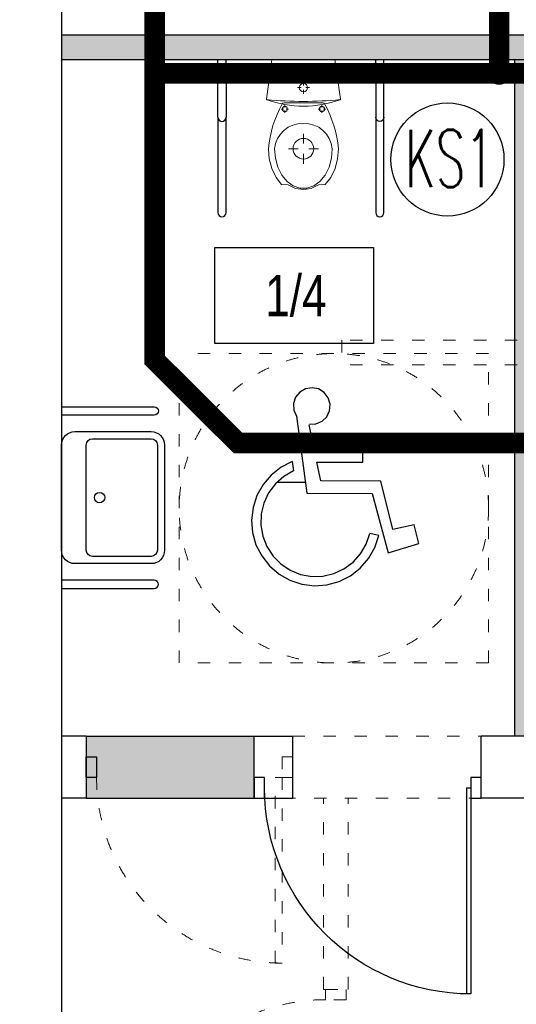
# Model space of a CAD drawing. Header units: millimetres. Extents: x 3698380 to 4312681, y 939872 to 1104488.
# Tile 44 of 93: x 3970672 to 3973080, y 1046630 to 1051403. Entities that reach past the tile are written whole.
import ezdxf
from ezdxf.lldxf.tags import DXFTag

# ---------------------------------------------------------------- set-up
doc = ezdxf.new("R2010")
doc.units = ezdxf.units.MM
doc.header["$LTSCALE"] = 10
for name, pattern in [('ACAD_ISO03W100', [30, 12, -18]), ('ACAD_ISO10W100', [18, 12, -3, 0, -3]), ('CENTER', [2, 1.25, -0.25, 0.25, -0.25])]:
    doc.linetypes.add(name, pattern=pattern)
for name, color, linetype, lineweight in [('0 20 cienka', 8, 'Continuous', 20), ('a_sc_nośna', 2, 'Continuous', 100), ('bloki', 214, 'Continuous', 13), ('HVAC_KS_odpływowe', 22, 'Continuous', 35), ('HVAC_KS_podposadz', 96, 'DASHED', 60), ('HVAC_KS_podstropowa', 54, 'ACAD_ISO10W100', 35), ('IS_Grafika', 7, 'Continuous', 20)]:
    doc.layers.add(name, color=color, linetype=linetype, lineweight=lineweight)
for name, color, linetype in [('15_LINIA_CIENKA', 1, 'Continuous'), ('A_bloki', 252, 'Continuous'), ('A_kreskowanie', 8, 'Continuous'), ('A_opis_pom', 3, 'Continuous'), ('A_sc_istn', 252, 'Continuous'), ('A_sc_proj', 2, 'Continuous'), ('A_stolarka', 252, 'Continuous'), ('A_wymiary', 1, 'Continuous'), ('MUREK', 6, 'Continuous'), ('W', 8, 'CENTER')]:
    doc.layers.add(name, color=color, linetype=linetype)
doc.styles.add('253.Legenda_wodkan$0$simplex', font='simplex.shx')
doc.styles.add('Strzałki', font='ic-isocp.shx', dxfattribs={"width": 0.8})
tags = doc.linetypes.add('DASHED', pattern=[19.049999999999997, 12.7, -6.35]).pattern_tags.tags
tags[6:7] = [DXFTag(74, 4), DXFTag(75, 0), DXFTag(340, '0'), DXFTag(46, 1.0), DXFTag(50, 0.0), DXFTag(44, 0.0), DXFTag(45, 0.0)]
tags[4:5] = [DXFTag(74, 4), DXFTag(75, 0), DXFTag(340, '0'), DXFTag(46, 1.0), DXFTag(50, 0.0), DXFTag(44, 0.0), DXFTag(45, 0.0)]

# ---------------------------------------------------------------- blocks, each defined once
blk = doc.blocks.new('drzwiniepe')
at = {"layer": 'A_stolarka', "ltscale": 2}
for p, q in [((1098870.749566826, 962140.1610432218), (1098870.749566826, 963139.9610232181)), ((1098890.749566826, 962140.1610432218), (1098890.749566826, 963140.1610432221)), ((1098870.749566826, 962140.1610432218), (1098890.749566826, 962140.1610432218))]:
    blk.add_line(p, q, dxfattribs=at)
for points in [[(1097840.749566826, 962190.1610432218), (1097890.749566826, 962190.1610432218), (1097890.749566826, 962090.1610432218), (1097840.749566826, 962090.1610432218)], [(1098890.749566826, 962190.1610432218), (1098940.749566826, 962190.1610432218), (1098940.749566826, 962090.1610432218), (1098890.749566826, 962090.1610432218)]]:
    blk.add_lwpolyline(points, close=True, dxfattribs=at)
blk.add_arc((1098890.749566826, 962140.1610432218), 1000.000000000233, 90, 180, dxfattribs=at)
blk = doc.blocks.new('UMY2')
for points in [[(-25.5, 0), (25.5, 0, -0.414213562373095), (32, -6.5), (32, -43.5, -0.414213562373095), (25.5, -50), (-25.5, -50, -0.414213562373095), (-32, -43.5), (-32, -6.5, -0.414213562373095)], [(-25.49999999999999, -11.99999999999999), (25.50000000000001, -11.99999999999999, -0.414213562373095), (28.50000000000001, -14.99999999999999), (28.50000000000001, -43.5, -0.414213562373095), (25.5, -46.5), (-25.5, -46.5, -0.414213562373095), (-28.5, -43.5), (-28.5, -14.99999999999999, -0.414213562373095)]]:
    blk.add_lwpolyline(points, format="xyb", close=True)
blk.add_circle((7.105427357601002e-15, -18.49999999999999), 2.5)
blk = doc.blocks.new('A$C39F57054')
at = {"layer": '15_LINIA_CIENKA', "color": 8, "lineweight": 25}
for p, q in [((21.78449639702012, 79.55236605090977), (19.47442428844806, 78.2085533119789)), ((24.42062833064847, 79.99202747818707), (21.78449639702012, 79.55236605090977)), ((27.04182348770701, 79.47066523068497), (24.42062833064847, 79.99202747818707)), ((17.7892311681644, 76.13441803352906), (16.94690503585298, 73.59825979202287)), ((19.47442428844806, 78.2085533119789), (17.7892311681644, 76.13441803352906)), ((29.30901741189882, 78.05572007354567), (27.04182348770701, 79.47066523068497)), ((30.92893744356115, 75.93022210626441), (29.30901741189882, 78.05572007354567)), ((31.69203897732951, 73.3691149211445), (30.92893744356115, 75.93022210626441)), ((16.94690503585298, 73.59825979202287), (17.0564049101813, 70.92814310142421)), ((31.49961108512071, 70.70369030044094), (31.69203897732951, 73.3691149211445)), ((17.0564049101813, 70.92814310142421), (18.10356670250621, 68.46946082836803)), ((18.10356670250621, 68.46946348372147), (22.27099543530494, 37.33878469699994)), ((28.46811557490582, 66.40792601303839), (30.37654525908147, 68.27873399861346)), ((30.37654525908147, 68.27873399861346), (31.49961108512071, 70.70369030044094)), ((25.53243016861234, 54.23263118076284), (23.32941357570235, 65.0169103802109)), ((23.35228111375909, 65.19376230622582), (26.0211867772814, 65.33326453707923)), ((26.0211867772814, 65.33326453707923), (28.46811557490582, 66.40792601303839)), ((45.01418242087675, 54.15263862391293), (25.53243016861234, 54.23263118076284)), ((44.99668239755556, 49.89134683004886), (45.01418242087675, 54.15263862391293)), ((11.91275569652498, 47.85713105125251), (7.928609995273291, 44.69779747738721)), ((16.43553432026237, 50.18090528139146), (11.91275569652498, 47.85713105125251)), ((16.43553564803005, 50.18090528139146), (16.94612870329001, 46.36677918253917)), ((27.96010248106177, 42.34860236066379), (26.40367274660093, 49.96769092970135)), ((26.40367274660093, 49.96769092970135), (44.99668239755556, 49.89134683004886)), ((7.928609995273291, 44.69779747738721), (4.635395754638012, 40.82367370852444)), ((13.01574452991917, 44.11568012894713), (9.621549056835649, 41.11664329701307)), ((16.94612604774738, 46.36677785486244), (13.01574452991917, 44.11568012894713)), ((4.635395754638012, 40.82367370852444), (2.158999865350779, 36.38285256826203)), ((9.621549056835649, 41.11664329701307), (6.903666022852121, 37.49347997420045)), ((52.20842873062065, 42.24903718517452), (27.96010248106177, 42.34860236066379)), ((57.0176396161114, 22.69261753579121), (52.20842873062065, 42.24903718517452)), ((2.158999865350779, 36.38285256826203), (0.5940854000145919, 31.54508953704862)), ((6.903666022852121, 37.49347997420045), (4.974300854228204, 33.39576929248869)), ((22.27099543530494, 37.33878469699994), (48.72371202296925, 37.23016940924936)), ((48.72371202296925, 37.23016940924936), (55.23871046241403, 13.29582881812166)), ((4.974300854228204, 33.39576929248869), (3.913105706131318, 28.99268165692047)), ((0.5940854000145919, 31.54508953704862), (0.0004730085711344, 26.49531365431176)), ((3.913105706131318, 28.99268165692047), (3.763891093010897, 24.46599469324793)), ((0.0004730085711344, 26.49531365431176), (0.4008542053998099, 21.42655839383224)), ((3.763891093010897, 24.46599469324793), (4.532817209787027, 20.00258871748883)), ((65.67735487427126, 24.57761525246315), (57.0176396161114, 22.69261753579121)), ((67.53583345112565, 17.02021986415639), (65.67735487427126, 24.57761525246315)), ((0.4008542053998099, 21.42655839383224), (1.779923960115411, 16.53258273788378)), ((4.532817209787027, 20.00258871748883), (6.188139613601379, 15.78673154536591)), ((46.29600425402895, 16.77124433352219), (47.74245862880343, 21.06323951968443)), ((51.36562866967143, 20.24064319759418), (47.74245995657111, 21.06323885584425)), ((49.76038438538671, 15.41611133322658), (51.36562999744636, 20.24064386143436)), ((1.779923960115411, 16.53258273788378), (4.084965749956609, 12.0004645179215)), ((44.011790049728, 12.86020105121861), (46.29600425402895, 16.77124433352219)), ((55.23871046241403, 13.29582881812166), (67.53583345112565, 17.02021986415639)), ((4.084965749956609, 12.0004645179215), (7.227866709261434, 8.003449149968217)), ((6.188139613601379, 15.78673154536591), (8.661519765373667, 11.99247115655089)), ((8.661519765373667, 11.99247115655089), (11.85084632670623, 8.776450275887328)), ((40.9841172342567, 9.491573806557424), (44.011790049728, 12.86020105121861)), ((47.24700375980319, 10.99611439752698), (49.76038438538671, 15.41611133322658)), ((7.227866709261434, 8.003449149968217), (11.08848584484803, 4.69432712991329)), ((11.85084632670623, 8.776450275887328), (15.62445073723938, 6.271439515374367)), ((37.3379806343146, 6.804433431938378), (40.9841172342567, 9.491573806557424)), ((43.92156390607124, 7.149612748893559), (47.24700375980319, 10.99611439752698)), ((11.08848584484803, 4.69432712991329), (15.51924656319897, 2.19959344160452)), ((15.62445073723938, 6.271439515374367), (19.82654303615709, 4.580856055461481)), ((19.82654303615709, 4.580856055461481), (24.28364351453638, 3.774494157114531)), ((28.81174467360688, 3.88564376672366), (33.22390781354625, 4.909716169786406)), ((33.22390781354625, 4.909716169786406), (37.3379806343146, 6.804433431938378)), ((35.36916415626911, 1.737699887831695), (39.91118357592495, 4.023643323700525)), ((39.91118357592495, 4.023643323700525), (43.92156390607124, 7.149612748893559)), ((15.51924656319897, 2.19959344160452), (20.35077795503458, 0.6146121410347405)), ((20.35077795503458, 0.6146121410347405), (25.39838919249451, -2.9044054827e-05)), ((24.28364351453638, 3.774494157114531), (28.81174467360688, 3.88564376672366)), ((25.39838919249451, -2.9044054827e-05), (30.46912954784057, 0.3791652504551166)), ((30.46912954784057, 0.3791652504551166), (35.36916415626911, 1.737699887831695))]:
    blk.add_line(p, q, dxfattribs=at)
at = {"layer": 'W', "color": 8, "linetype": 'Continuous', "ltscale": 4}
blk.add_line((21.68719493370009, 41.69977250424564), (10.28151244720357, 41.69977250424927), dxfattribs=at)
blk = doc.blocks.new('d')
at = {"layer": 'A_kreskowanie', "ltscale": 2}
h = blk.add_hatch(color=252, dxfattribs=at)
h.dxf.hatch_style = 1
h.paths.add_polyline_path([(3731432.762027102, 791007.0220290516), (3731312.762027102, 791007.0220290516), (3731312.762027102, 789647.0220290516), (3731432.762027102, 789647.0220290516)])
h.paths.add_polyline_path([(3732874.74121824, 789327.0220290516), (3732874.741218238, 789347.0220290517), (3731432.762027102, 789347.0220290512), (3731432.762027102, 789227.0220290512), (3732874.74121824, 789227.0220290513)])
h.paths.add_polyline_path([(3732754.741218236, 789227.0220290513), (3732634.741218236, 789227.0220290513), (3732634.741218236, 789127.0220290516), (3732754.741218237, 789127.0220290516)])
h.paths.add_polyline_path([(3734281.525768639, 789347.0220290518), (3733874.741218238, 789347.0220290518), (3733874.741218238, 789227.0220290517), (3734281.525768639, 789227.0220290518)])
h.paths.add_polyline_path([(3734161.525768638, 791007.0220290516), (3734041.525768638, 791007.0220290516), (3734041.525768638, 790927.0220290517), (3734041.525768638, 790357.0220290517), (3734041.525768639, 789347.0220290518), (3734161.525768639, 789347.0220290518)])
h.paths.add_polyline_path([(3736381.898631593, 791007.0220290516), (3736261.898631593, 791007.0220290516), (3736261.898631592, 789347.0220290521), (3735463.648631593, 789347.0220290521), (3735314.741218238, 789347.022029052), (3735314.741218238, 789227.0220290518), (3736381.898631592, 789227.0220290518)])
h.paths.add_polyline_path([(3735583.648631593, 789227.0220290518), (3735463.648631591, 789227.0220290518), (3735463.648631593, 787727.0220290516), (3735583.648631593, 787727.0220290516)])
h.paths.add_polyline_path([(3732754.741218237, 788122.5584392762), (3732634.741218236, 788122.5584392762), (3732634.741218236, 787727.0220290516), (3732754.741218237, 787727.0220290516)])
h.paths.add_polyline_path([(3731432.762027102, 789527.0220290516), (3731312.762027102, 789527.0220290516), (3731312.762027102, 787727.0220290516), (3731432.762027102, 787727.0220290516)])
h.paths.add_polyline_path([(3730049.118100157, 787727.0220290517), (3729235.080024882, 787727.0220290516), (3729235.080024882, 787627.0220290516), (3729285.080024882, 787627.0220290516), (3729285.080024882, 787527.0220290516, 0.0278424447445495), (3729290.652833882, 787427.0220290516), (3730049.118100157, 787427.0220290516)])
h.paths.add_polyline_path([(3729285.080024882, 787527.0220290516), (3729235.080024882, 787527.0220290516), (3729235.080024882, 787427.0220290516), (3729290.652833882, 787427.0220290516, -0.02784244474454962)], flags=17)
h.paths.add_polyline_path([(3729285.080024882, 787627.0220290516), (3729235.080024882, 787627.0220290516), (3729235.080024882, 787527.0220290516), (3729285.080024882, 787527.0220290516)], flags=17)
h.paths.add_polyline_path([(3729114.741218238, 784607.0220290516), (3728714.741218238, 784607.0220290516), (3728714.741218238, 783607.0220290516), (3729114.741218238, 783607.0220290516)])
h.paths.add_polyline_path([(3729220.6646974, 783607.0220290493), (3729114.741218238, 783607.0220290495), (3729114.741218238, 783487.0220290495), (3729220.6646974, 783487.0220290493)])
h.paths.add_polyline_path([(3729309.741218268, 783607.0220290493), (3729220.6646974, 783607.0220290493), (3729220.6646974, 783487.0220290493), (3729309.741218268, 783487.0220290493)])
h.paths.add_polyline_path([(3732204.741218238, 783607.0220290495), (3730709.741218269, 783607.0220290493), (3730709.741218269, 783487.0220290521), (3732204.741218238, 783487.0220290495)])
h.paths.add_polyline_path([(3732324.741218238, 783707.0220290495), (3732204.741218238, 783707.0220290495), (3732204.741218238, 781627.0220290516), (3732324.741218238, 781627.0220290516)])
h.paths.add_polyline_path([(3735344.741218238, 786027.0220290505), (3735224.741218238, 786027.0220290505), (3732324.741218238, 786027.0220290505), (3732324.741218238, 785907.0220290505), (3735224.741218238, 785907.0220290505), (3735224.741218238, 781627.0220290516), (3735344.741218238, 781627.0220290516)])
h.paths.add_polyline_path([(3744114.741218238, 791127.0220290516), (3735314.741218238, 791127.0220290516), (3735314.741218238, 791007.0220290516), (3744114.741218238, 791007.0220290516)])
h.paths.add_polyline_path([(3740100.048347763, 791007.0220290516), (3739980.048347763, 791007.0220290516), (3739980.048347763, 787727.0220290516), (3740100.048347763, 787727.0220290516)])
h.paths.add_polyline_path([(3742214.741218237, 791007.0220290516), (3742094.741218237, 791007.0220290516), (3742094.741218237, 787727.0220290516), (3742214.741218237, 787727.0220290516)])
h.paths.add_polyline_path([(3727024.741218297, 793327.0220290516), (3726904.741218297, 793327.0220290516), (3726904.741218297, 789127.0220290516), (3727024.741218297, 789127.0220290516)])
h = blk.add_hatch(color=252, dxfattribs=at)
h.dxf.hatch_style = 1
h.paths.add_polyline_path([(3733274.741218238, 791127.0220290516), (3729114.741218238, 791127.0220290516), (3729114.741218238, 791007.0220290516), (3732204.741218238, 791007.0220290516), (3733274.741218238, 791007.0220290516)])
h.paths.add_polyline_path([(3733394.741218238, 791127.0220290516), (3733274.741218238, 791127.0220290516), (3733274.741218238, 791007.0220290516), (3733394.741218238, 791007.0220290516)])
h.paths.add_polyline_path([(3735194.741218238, 791127.0220290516), (3733394.741218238, 791127.0220290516), (3733394.741218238, 791007.0220290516), (3733824.741218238, 791007.0220290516), (3734041.525768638, 791007.0220290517), (3735194.741218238, 791007.0220290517)])
h.paths.add_polyline_path([(3735314.741218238, 791127.0220290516), (3735194.741218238, 791127.0220290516), (3735194.741218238, 791007.0220290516), (3735314.741218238, 791007.0220290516)])
h.paths.add_polyline_path([(3731432.762027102, 789647.0220290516), (3731312.762027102, 789647.0220290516), (3731312.762027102, 789527.0220290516), (3731432.762027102, 789527.0220290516)])
at = {"color": 252}
blk.add_lwpolyline([(3729235.080024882, 787527.0220290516), (3729235.080024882, 787627.0220290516), (3729285.080024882, 787627.0220290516), (3729285.080024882, 787527.0220290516)], close=True, dxfattribs=at)
at = {"layer": '0 20 cienka', "color": 252, "linetype": 'ACAD_ISO03W100', "ltscale": 0.5}
for p, q in [((3729685.478687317, 788081.6827096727), (3729685.478687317, 789581.6827096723)), ((3731185.478687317, 789581.6827096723), (3729685.478687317, 789581.6827096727)), ((3731185.478687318, 788081.6827096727), (3731185.478687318, 789581.6827096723)), ((3731185.478687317, 788081.6827096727), (3729685.478687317, 788081.6827096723)), ((3730235.080024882, 787727.0220290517), (3731149.118100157, 787727.022029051)), ((3731149.118100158, 787427.0220290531), (3730235.080024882, 787427.0220290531))]:
    blk.add_line(p, q, dxfattribs=at)
for points in [[(3733274.741218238, 789647.0220290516), (3730474.741218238, 789647.0220290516)], [(3730474.741218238, 789647.0220290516), (3730474.741218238, 789527.0220290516)], [(3733274.741218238, 789527.0220290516), (3730474.741218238, 789527.0220290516)], [(3730384.741218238, 786499.4490679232), (3730384.741218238, 787427.0220290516)], [(3730504.741218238, 786499.4490679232), (3730504.741218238, 787427.0220290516)], [(3730384.741218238, 786499.4490679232), (3730504.741218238, 786499.4490679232)]]:
    blk.add_lwpolyline(points, dxfattribs=at)
for points in [[(3730235.080024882, 787627.0220290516), (3730185.080024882, 787627.0220290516), (3730185.080024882, 787527.0220290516), (3730235.080024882, 787527.0220290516)], [(3730150.080024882, 786627.0220290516), (3730150.080024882, 787527.0220290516), (3730185.080024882, 787527.0220290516), (3730185.080024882, 786627.0220290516)], [(3730394.741218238, 786499.4490679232), (3730494.741218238, 786499.4490679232), (3730494.741218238, 786449.4490679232), (3730394.741218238, 786449.4490679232)]]:
    blk.add_lwpolyline(points, close=True, dxfattribs=at)
blk.add_circle((3730435.478687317, 788831.6827096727), 749.9999999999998, dxfattribs=at)
for centre, start, end in [((3730185.080024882, 787527.0220290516), 180, 270), ((3730394.741218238, 785549.4490679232), 90, 180)]:
    blk.add_arc(centre, 900.0000000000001, start, end, dxfattribs=at)
at = {"layer": 'A_bloki', "color": 252}
for points in [[(3729872.881384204, 790937.0220287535), (3729872.881384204, 791007.0220290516)], [(3729912.88138331, 790937.0220287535), (3729912.88138331, 791007.0220290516)], [(3730638.167223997, 790937.0220287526), (3730638.167223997, 791007.0220290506)], [(3730678.167223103, 790937.0220287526), (3730678.167223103, 791007.0220290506)]]:
    blk.add_lwpolyline(points, dxfattribs=at)
for points in [[(3729872.881384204, 790727.0220306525), (3729872.881384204, 790937.0220287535, -0.9999999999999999), (3729912.881384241, 790937.0220287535), (3729912.881384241, 790727.0220306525)], [(3730678.167224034, 790727.0220306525), (3730678.167224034, 790937.0220287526, 0.9999999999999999), (3730638.167223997, 790937.0220287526), (3730638.167223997, 790727.0220306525)], [(3729872.881384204, 790727.0220306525), (3729872.881384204, 790264.5268191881, 0.9999999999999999), (3729912.881384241, 790264.5268191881), (3729912.881384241, 790727.0220306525)], [(3729872.881384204, 790727.0220306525), (3729872.881384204, 790727.0220306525, 0.9999999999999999), (3729912.881384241, 790727.0220306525), (3729912.881384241, 790727.0220306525)], [(3730638.167223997, 790727.0220306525), (3730638.167223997, 790264.5268191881, 0.9999999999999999), (3730678.167224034, 790264.5268191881), (3730678.167224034, 790727.0220306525)], [(3730678.167224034, 790727.0220306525), (3730678.167224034, 790727.0220306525, -0.9999999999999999), (3730638.167223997, 790727.0220306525), (3730638.167223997, 790727.0220306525)], [(3729114.741218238, 789323.194301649), (3729564.741218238, 789323.194301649, -0.9999999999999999), (3729564.741218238, 789283.1943016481), (3729114.741218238, 789283.1943016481)], [(3729114.741218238, 788443.1943028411), (3729564.741218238, 788443.1943028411, 0.9999999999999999), (3729564.741218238, 788483.1943028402), (3729114.741218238, 788483.1943028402)]]:
    blk.add_lwpolyline(points, format="xyb", dxfattribs=at)
at = {"layer": 'A_opis_pom', "color": 252, "ltscale": 2}
blk.add_lwpolyline([(3729858.271655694, 790096.2009635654), (3730627.199512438, 790096.2009635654), (3730627.199512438, 789630.7777136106), (3729858.271655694, 789630.7777136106)], close=True, dxfattribs=at)
at = {"layer": 'A_sc_istn', "color": 252}
for p, q in [((3730049.118100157, 787727.0220290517), (3730235.080024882, 787727.0220290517)), ((3730049.118100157, 787427.0220290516), (3730235.080024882, 787427.0220290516))]:
    blk.add_line(p, q, dxfattribs=at)
for points in [[(3729114.741218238, 791427.0220290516), (3729114.741218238, 784607.0220290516)], [(3729114.741218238, 791007.0220290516), (3729114.741218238, 787727.0220290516)], [(3729235.080024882, 787727.0220290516), (3729114.741218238, 787727.0220290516)], [(3729235.080024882, 787727.0220290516), (3729235.080024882, 787427.0220290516)], [(3730235.080024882, 787727.0220290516), (3730235.080024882, 787427.0220290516)], [(3732754.741218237, 787727.0220290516), (3731149.118100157, 787727.0220290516)], [(3729235.080024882, 787427.0220290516), (3729114.741218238, 787427.0220290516)], [(3732754.741218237, 787427.0220290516), (3731149.118100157, 787427.0220290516)]]:
    blk.add_lwpolyline(points, dxfattribs=at)
at = {"layer": 'A_sc_proj', "color": 252, "ltscale": 2}
for p, q in [((3729114.741218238, 791007.0220290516), (3731774.741218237, 791007.0220290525)), ((3731312.762027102, 787727.0220290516), (3731312.762027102, 791007.0220290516)), ((3731312.762027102, 787727.0220290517), (3731312.762027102, 791007.0220290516)), ((3729235.080024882, 787727.0220290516), (3730049.118100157, 787727.0220290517)), ((3729235.080024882, 787427.0220290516), (3730049.118100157, 787427.0220290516))]:
    blk.add_line(p, q, dxfattribs=at)
at = {"layer": 'A_sc_proj', "color": 252, "ltscale": 16}
for p, q in [((3730049.118100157, 787427.0220290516), (3730049.118100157, 787727.0220290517)), ((3731149.118100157, 787427.0220290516), (3731149.118100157, 787727.0220290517))]:
    blk.add_line(p, q, dxfattribs=at)
at = {"layer": 'A_sc_proj', "color": 252, "ltscale": 2}
for points in [[(3729114.741218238, 791127.0220290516), (3744114.741218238, 791127.0220290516)], [(3729114.741218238, 791007.0220290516), (3744114.741218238, 791007.0220290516)], [(3729114.741218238, 791007.0220290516), (3732204.741218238, 791007.0220290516)]]:
    blk.add_lwpolyline(points, dxfattribs=at)
at = {"layer": 'bloki', "color": 252, "ltscale": 0.5}
for p, q in [((3730108.319727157, 790815.6373050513), (3730134.876879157, 791007.0220290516)), ((3730134.876879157, 791007.0220290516), (3730440.898038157, 791007.0220290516)), ((3730467.455190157, 790815.6373050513), (3730440.898038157, 791007.0220290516)), ((3730258.398095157, 790870.6423470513), (3730276.893021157, 790870.6423470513)), ((3730287.887458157, 790881.6367840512), (3730287.887458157, 790900.1317100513)), ((3730287.887458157, 790859.6479100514), (3730287.887458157, 790841.1529840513)), ((3730317.376821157, 790870.6423470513), (3730298.881895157, 790870.6423470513)), ((3730179.684179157, 790767.0219940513), (3730191.100800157, 790767.0219940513)), ((3730287.887458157, 790797.0219940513), (3730193.754880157, 790797.0219940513)), ((3730197.887489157, 790773.8086830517), (3730197.887489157, 790785.2253040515)), ((3730197.887489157, 790760.2353040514), (3730197.887489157, 790748.8186830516)), ((3730216.090800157, 790767.0219940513), (3730204.674179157, 790767.0219940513)), ((3730287.887458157, 790797.0219940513), (3730382.020037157, 790797.0219940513)), ((3730359.684117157, 790767.0219940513), (3730371.100738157, 790767.0219940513)), ((3730377.887428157, 790773.8086830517), (3730377.887428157, 790785.2253040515)), ((3730377.887428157, 790760.2353040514), (3730377.887428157, 790748.8186830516)), ((3730396.090738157, 790767.0219940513), (3730384.674117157, 790767.0219940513)), ((3730287.887489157, 790647.3352650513), (3730287.887489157, 790599.9461330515)), ((3730122.1497009, 790525.0110862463), (3730117.887445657, 790574.5219940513)), ((3730151.955604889, 790528.4537287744), (3730147.887459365, 790574.5219940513)), ((3730215.074248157, 790574.5220230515), (3730262.463380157, 790574.5220230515)), ((3730360.700731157, 790574.5220230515), (3730313.311599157, 790574.5220230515)), ((3730427.887456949, 790574.5219940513), (3730423.819311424, 790528.4537287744)), ((3730457.887470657, 790574.5219940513), (3730453.625215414, 790525.0110862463)), ((3730134.722739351, 790477.9828620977), (3730122.1497009, 790525.0110862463)), ((3730163.923615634, 790485.0627836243), (3730151.955604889, 790528.4537287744)), ((3730287.887489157, 790501.7087820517), (3730287.887489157, 790549.0979140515)), ((3730423.819311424, 790528.4537287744), (3730411.851300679, 790485.0627836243)), ((3730453.625215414, 790525.0110862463), (3730441.052176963, 790477.9828620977)), ((3730154.976096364, 790435.7955131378), (3730134.722739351, 790477.9828620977)), ((3730183.095954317, 790446.8708826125), (3730163.923615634, 790485.0627836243)), ((3730411.851300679, 790485.0627836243), (3730392.678961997, 790446.8708826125)), ((3730441.052176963, 790477.9828620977), (3730420.798819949, 790435.7955131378)), ((3730181.894184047, 790400.5644892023), (3730154.976096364, 790435.7955131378)), ((3730208.3583943, 790416.0976002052), (3730183.095954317, 790446.8708826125)), ((3730392.678961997, 790446.8708826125), (3730367.416522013, 790416.0976002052)), ((3730420.798819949, 790435.7955131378), (3730393.880732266, 790400.5644892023)), ((3730214.127217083, 790399.0564209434), (3730181.894184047, 790400.5644892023)), ((3730238.242774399, 790394.5313677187), (3730208.3583943, 790416.0976002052)), ((3730250.058896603, 790382.600533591), (3730214.127217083, 790399.0564209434)), ((3730271.012323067, 790383.4255361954), (3730238.242774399, 790394.5313677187)), ((3730287.887458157, 790377.0219940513), (3730250.058896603, 790382.600533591)), ((3730304.762593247, 790383.4255361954), (3730271.012323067, 790383.4255361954)), ((3730325.716019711, 790382.600533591), (3730287.887458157, 790377.0219940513)), ((3730337.532141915, 790394.5313677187), (3730304.762593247, 790383.4255361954)), ((3730361.64769923, 790399.0564209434), (3730325.716019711, 790382.600533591)), ((3730367.416522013, 790416.0976002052), (3730337.532141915, 790394.5313677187)), ((3730393.880732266, 790400.5644892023), (3730361.64769923, 790399.0564209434))]:
    blk.add_line(p, q, dxfattribs=at)
for centre, radius, start, end in [((3730287.887458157, 790870.6423470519), 20.2419000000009, 0, 180), ((3730287.887458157, 790870.6423470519), 20.2419000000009, 180, 0), ((3730111.274603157, 790815.1189370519), 3.000000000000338, 170.0499500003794, 249.8378879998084), ((3730111.400090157, 790815.8342550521), 2.99999999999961, 173.7411040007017, 264.2942690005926), ((3730289.517383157, 791300.5589740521), 520.1291120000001, 249.8378879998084, 269.8204519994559), ((3730287.887458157, 792582.221750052), 1778.182405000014, 264.2942690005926, 270), ((3730287.887458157, 792582.221750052), 1778.182404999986, 270, 275.7057309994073), ((3730286.257534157, 791300.5589740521), 520.1291119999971, 270.1795479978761, 290.1621120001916), ((3730674.753071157, 790521.5895540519), 559.3756820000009, 151.1084760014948, 174.5701070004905), ((3730193.754880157, 790787.0219940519), 10.00000000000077, 90, 151.1084760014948), ((3730197.887489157, 790767.0219940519), 12.49499999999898, 0, 180), ((3730197.887489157, 790767.0219940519), 12.49499999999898, 180, 0), ((3730377.887428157, 790767.0219940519), 12.49499999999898, 0, 180), ((3730377.887428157, 790767.0219940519), 12.49499999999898, 180, 0), ((3730382.020037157, 790787.0219940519), 9.999999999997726, 28.8915239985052, 90), ((3729901.021846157, 790521.5895540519), 559.3756820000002, 5.429892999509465, 28.8915239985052), ((3730282.707088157, 790561.6924170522), 135.4286910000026, 87.80780700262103, 174.5640429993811), ((3730293.067829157, 790561.6924170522), 135.4286909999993, 5.435957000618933, 92.19219299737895), ((3730287.887489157, 790574.5220230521), 50, 0, 180), ((3730287.887489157, 790574.5220230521), 50, 180, 0)]:
    blk.add_arc(centre, radius, start, end, dxfattribs=at)
at = {"layer": 'bloki', "color": 252}
for centre, radius, start, end in [((3730464.374827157, 790815.8342550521), 3.000000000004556, 275.7057309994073, 6.258895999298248), ((3730464.500314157, 790815.1189370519), 3.000000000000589, 290.1621120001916, 9.95004999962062)]:
    blk.add_arc(centre, radius, start, end, dxfattribs=at)
at = {"layer": 'A_bloki', "color": 252, "xscale": 10, "yscale": 10, "zscale": 10, "rotation": 89.99999999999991}
blk.add_blockref('UMY2', (3729114.741218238, 788883.1943016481), dxfattribs=at)
at = {"layer": 'a_sc_nośna', "color": 252, "xscale": -1, "rotation": 180}
blk.add_blockref('drzwiniepe', (2632208.368533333, 1749617.183072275), dxfattribs=at)
at = {"layer": 'MUREK', "color": 252, "ltscale": 30, "xscale": 11.99999999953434, "yscale": 11.99999999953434, "zscale": 11.99999999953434}
blk.add_blockref('A$C39F57054', (3730036.43930649, 788456.296214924), dxfattribs=at)
at = {"layer": 'A_opis_pom', "color": 252, "insert": (3730251.259217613, 789861.0323997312), "char_height": 200, "attachment_point": 5, "style": 'Strzałki', "bg_fill": 3, "box_fill_scale": 1.2, "bg_fill_color": 256, "bg_fill_transparency": 10554628}
blk.add_mtext('1/4', dxfattribs=at)

msp = doc.modelspace()

# ---------------------------------------------------------------- block references
at = {"layer": 'A_wymiary'}
msp.add_blockref('d', (241760.1187590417, 260202.7288855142), dxfattribs=at)

# ---------------------------------------------------------------- next in the draw order: linework, layer by layer
at = {"layer": 'HVAC_KS_odpływowe'}
msp.add_circle((3972996.940246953, 1051143.451814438), 51.8450625, dxfattribs=at)
at = {"layer": 'HVAC_KS_podposadz', "ltscale": 2, "const_width": 100}
msp.add_lwpolyline([(3972996.940246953, 1051143.451814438), (3972996.940246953, 1051745.744772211), (3973384.979578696, 1052138.439167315), (3982393.417882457, 1052138.439167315), (3982757.527350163, 1052504.052017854), (3982757.527350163, 1057589.907892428)], dxfattribs=at)
at = {"layer": 'HVAC_KS_podstropowa', "ltscale": 2, "const_width": 100}
for points in [[(3971326.331658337, 1053955.299435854), (3971326.331658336, 1051143.451814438), (3979757.763443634, 1051143.451814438)], [(3971326.331658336, 1051143.451814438), (3971326.331658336, 1049753.757382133), (3971729.912626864, 1049351.46985682), (3973210.028136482, 1049351.46985682)]]:
    msp.add_lwpolyline(points, dxfattribs=at)
at = {"layer": 'IS_Grafika', "lineweight": 30}
msp.add_circle((3972746.243062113, 1050725.289454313, 5.443463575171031e-05), 274.0960862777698, dxfattribs=at)

# ---------------------------------------------------------------- next in the draw order: texts
at = {"layer": 'HVAC_KS_odpływowe', "color": 0, "style": '253.Legenda_wodkan$0$simplex', "width": 0.6}
msp.add_text('KS1', height=277.2, dxfattribs=at).set_placement((3972539.603062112, 1050591.729454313, 5.443463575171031e-05))

doc.saveas('drawing.dxf')
